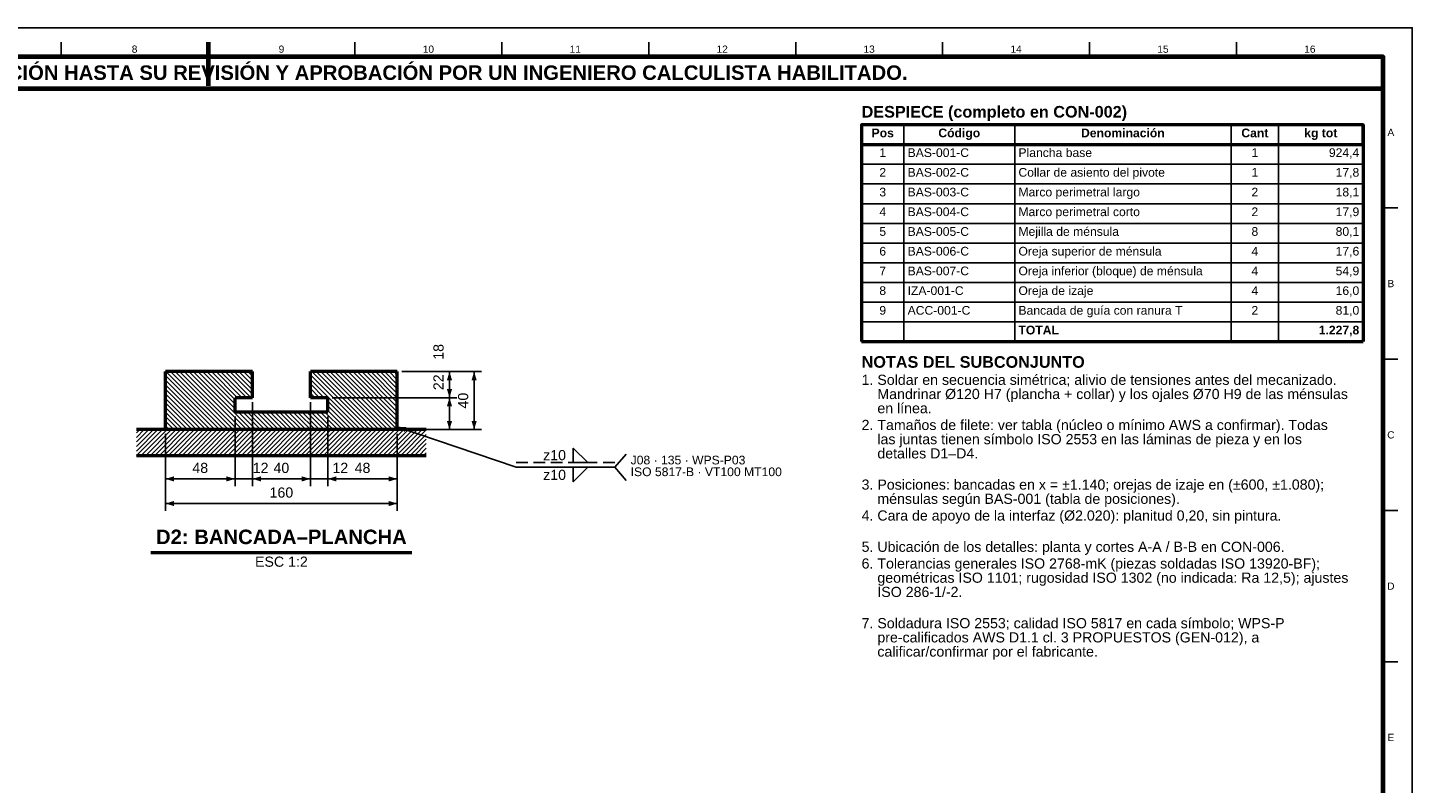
# Model space of a CAD drawing. Header units: millimetres. Extents: x 0 to 841, y 0 to 594.
# Tile 4 of 4: x 363 to 841, y 333 to 594. Entities that reach past the tile are written whole.
import ezdxf
from ezdxf.enums import TextEntityAlignment as Align

# ---------------------------------------------------------------- set-up
doc = ezdxf.new("R2010")
doc.units = ezdxf.units.MM
doc.linetypes.add('OCULTO', pattern=[6, 4, -2])
for name, color, linetype, lineweight in [('ACH', 7, 'CONTINUOUS', 13), ('COTA', 7, 'CONTINUOUS', 25), ('FINA', 7, 'CONTINUOUS', 25), ('MARCO', 7, 'CONTINUOUS', 70), ('OCU', 7, 'OCULTO', 25), ('TXT', 7, 'CONTINUOUS', 25), ('VIS', 7, 'CONTINUOUS', 50)]:
    doc.layers.add(name, color=color, linetype=linetype, lineweight=lineweight)
doc.styles.add('STD', font='LiberationSans-Regular.ttf')
doc.styles.add('STDB', font='LiberationSans-Bold.ttf')

msp = doc.modelspace()

# ---------------------------------------------------------------- hatches: boundary and pattern name
at = {"layer": 'ACH'}
h = msp.add_hatch(dxfattribs=at)
h.set_pattern_fill('ANSI31', scale=0.35, angle=90)
h.paths.add_polyline_path([(410.81, 455.36), (410.81, 475.36), (440.81, 475.36), (440.81, 466.36), (434.81, 466.36), (434.81, 461.36), (466.81, 461.36), (466.81, 466.36), (460.81, 466.36), (460.81, 475.36), (490.81, 475.36), (490.81, 455.36)])
h = msp.add_hatch(dxfattribs=at)
h.set_pattern_fill('ANSI31', scale=0.35)
h.paths.add_polyline_path([(400.81, 446.36), (400.81, 455.36), (500.81, 455.36), (500.81, 446.36)])

# ---------------------------------------------------------------- linework, layer by layer
at = {"layer": 'COTA'}
for p, q in [((492.31, 475.36), (511.31, 475.36)), ((492.31, 475.36), (519.81, 475.36)), ((508.81, 466.36), (508.81, 475.51)), ((508.81, 466.36), (508.81, 475.36)), ((517.31, 455.36), (517.31, 475.36)), ((440.81, 464.86), (440.81, 435.86)), ((440.81, 464.86), (440.81, 435.86)), ((460.81, 464.86), (460.81, 435.86)), ((460.81, 464.86), (460.81, 435.86)), ((468.31, 466.36), (511.31, 466.36)), ((468.31, 466.36), (511.31, 466.36)), ((508.81, 455.36), (508.81, 466.36)), ((434.81, 459.86), (434.81, 435.86)), ((434.81, 459.86), (434.81, 435.86)), ((466.81, 459.86), (466.81, 435.86)), ((466.81, 459.86), (466.81, 435.86)), ((410.81, 453.86), (410.81, 435.86)), ((410.81, 453.86), (410.81, 427.36)), ((490.81, 456.36), (531.81, 442.36)), ((490.81, 453.86), (490.81, 435.86)), ((490.81, 453.86), (490.81, 427.36)), ((492.31, 455.36), (511.31, 455.36)), ((492.31, 455.36), (519.81, 455.36)), ((565.81, 442.36), (569.81, 446.86)), ((531.81, 442.36), (565.81, 442.36)), ((565.81, 442.36), (569.81, 437.86)), ((410.81, 438.36), (434.81, 438.36)), ((434.81, 438.36), (429.81, 438.36)), ((434.81, 438.36), (440.81, 438.36)), ((440.81, 438.36), (445.81, 438.36)), ((440.81, 438.36), (460.81, 438.36)), ((440.81, 438.36), (447.47, 438.36)), ((460.81, 438.36), (455.81, 438.36)), ((460.81, 438.36), (466.81, 438.36)), ((466.81, 438.36), (471.81, 438.36)), ((466.81, 438.36), (490.81, 438.36)), ((466.81, 438.36), (474.97, 438.36)), ((410.81, 429.86), (490.81, 429.86))]:
    msp.add_line(p, q, dxfattribs=at)
for points in [[(551.51, 443.96), (551.51, 448.96), (556.51, 443.96)], [(551.51, 442.36), (551.51, 437.36), (556.51, 442.36)]]:
    msp.add_lwpolyline(points, close=True, dxfattribs=at)
for points in [[(508.81, 475.36), (507.91, 472.36), (509.71, 472.36)], [(517.31, 475.36), (516.41, 472.36), (518.21, 472.36)], [(508.81, 466.36), (509.71, 469.36), (507.91, 469.36)], [(508.81, 466.36), (507.91, 463.36), (509.71, 463.36)], [(490.81, 456.36), (493.36, 454.54), (493.94, 456.24)], [(508.81, 455.36), (509.71, 458.36), (507.91, 458.36)], [(517.31, 455.36), (518.21, 458.36), (516.41, 458.36)], [(410.81, 438.36), (413.81, 437.46), (413.81, 439.26)], [(434.81, 438.36), (431.81, 439.26), (431.81, 437.46)], [(434.81, 438.36), (431.81, 439.26), (431.81, 437.46)], [(440.81, 438.36), (443.81, 437.46), (443.81, 439.26)], [(440.81, 438.36), (443.81, 437.46), (443.81, 439.26)], [(460.81, 438.36), (457.81, 439.26), (457.81, 437.46)], [(460.81, 438.36), (457.81, 439.26), (457.81, 437.46)], [(466.81, 438.36), (469.81, 437.46), (469.81, 439.26)], [(466.81, 438.36), (469.81, 437.46), (469.81, 439.26)], [(490.81, 438.36), (487.81, 439.26), (487.81, 437.46)], [(410.81, 429.86), (413.81, 428.96), (413.81, 430.76)], [(490.81, 429.86), (487.81, 430.76), (487.81, 428.96)]]:
    msp.add_solid(points, dxfattribs=at)
at = {"layer": 'FINA'}
for p, q in [((374.81, 584), (374.81, 589)), ((425.5, 584), (425.5, 589)), ((476.19, 584), (476.19, 589)), ((526.88, 584), (526.88, 589)), ((577.56, 584), (577.56, 589)), ((628.25, 584), (628.25, 589)), ((678.94, 584), (678.94, 589)), ((729.62, 584), (729.62, 589)), ((780.31, 584), (780.31, 589)), ((665.57, 560.5), (665.57, 485.7)), ((703.81, 560.5), (703.81, 485.7)), ((778.47, 560.5), (778.47, 485.7)), ((794.86, 560.5), (794.86, 485.7)), ((651, 553.7), (824, 553.7)), ((651, 546.9), (824, 546.9)), ((651, 540.1), (824, 540.1)), ((651, 533.3), (824, 533.3)), ((831, 531.82), (836, 531.82)), ((651, 526.5), (824, 526.5)), ((651, 519.7), (824, 519.7)), ((651, 512.9), (824, 512.9)), ((651, 506.1), (824, 506.1)), ((651, 499.3), (824, 499.3)), ((651, 492.5), (824, 492.5)), ((831, 479.64), (836, 479.64)), ((831, 427.45), (836, 427.45)), ((831, 375.27), (836, 375.27))]:
    msp.add_line(p, q, dxfattribs=at)
msp.add_lwpolyline([(0, 0), (841, 0), (841, 594), (0, 594)], close=True, dxfattribs=at)
at = {"layer": 'MARCO'}
msp.add_line((425.5, 589), (425.5, 574), dxfattribs=at)
for points in [[(20, 10), (831, 10), (831, 584), (20, 584)], [(20, 573), (831, 573), (831, 584), (20, 584)]]:
    msp.add_lwpolyline(points, close=True, dxfattribs=at)
at = {"layer": 'OCU'}
msp.add_line((531.81, 443.96), (565.81, 443.96), dxfattribs=at)
at = {"layer": 'VIS'}
for p, q in [((651, 560.5), (651, 485.7)), ((824, 560.5), (824, 485.7)), ((651, 485.7), (824, 485.7)), ((405.79, 412.96), (495.83, 412.96))]:
    msp.add_line(p, q, dxfattribs=at)
msp.add_lwpolyline([(651, 553.7), (824, 553.7), (824, 560.5), (651, 560.5)], close=True, dxfattribs=at)
for points in [[(410.81, 455.36), (410.81, 475.36)], [(440.81, 475.36), (410.81, 475.36)], [(440.81, 466.36), (440.81, 475.36)], [(490.81, 475.36), (460.81, 475.36)], [(460.81, 466.36), (460.81, 475.36)], [(490.81, 455.36), (490.81, 475.36)], [(434.81, 461.36), (434.81, 466.36)], [(440.81, 466.36), (434.81, 466.36)], [(466.81, 466.36), (460.81, 466.36)], [(466.81, 461.36), (466.81, 466.36)], [(466.81, 461.36), (434.81, 461.36)], [(500.81, 455.36), (400.81, 455.36)], [(490.81, 455.36), (410.81, 455.36)], [(500.81, 446.36), (400.81, 446.36)]]:
    msp.add_lwpolyline(points, dxfattribs=at)

# ---------------------------------------------------------------- texts
at = {"layer": 'TXT'}
for s, height, style, p in [('8', 2.5, 'STD', (400.16, 586.6)), ('9', 2.5, 'STD', (450.84, 586.6)), ('10', 2.5, 'STD', (501.53, 586.6)), ('11', 2.5, 'STD', (552.22, 586.6)), ('12', 2.5, 'STD', (602.91, 586.6)), ('13', 2.5, 'STD', (653.59, 586.6)), ('14', 2.5, 'STD', (704.28, 586.6)), ('15', 2.5, 'STD', (754.97, 586.6)), ('16', 2.5, 'STD', (805.66, 586.6)), ('ESTOS PLANOS NO SON VÁLIDOS PARA FABRICACIÓN HASTA SU REVISIÓN Y APROBACIÓN POR UN INGENIERO CALCULISTA HABILITADO.', 5, 'STDB', (425.5, 578.5)), ('Pos', 3, 'STDB', (658.28, 557.7)), ('Código', 3, 'STDB', (684.69, 557.7)), ('Denominación', 3, 'STDB', (741.14, 557.7)), ('Cant', 3, 'STDB', (786.67, 557.7)), ('kg tot', 3, 'STDB', (809.43, 557.7)), ('A', 2.5, 'STD', (833.6, 557.91)), ('1', 3, 'STD', (658.28, 550.9)), ('1', 3, 'STD', (786.67, 550.9)), ('2', 3, 'STD', (658.28, 544.1)), ('1', 3, 'STD', (786.67, 544.1)), ('3', 3, 'STD', (658.28, 537.3)), ('2', 3, 'STD', (786.67, 537.3)), ('4', 3, 'STD', (658.28, 530.5)), ('2', 3, 'STD', (786.67, 530.5)), ('5', 3, 'STD', (658.28, 523.7)), ('8', 3, 'STD', (786.67, 523.7)), ('6', 3, 'STD', (658.28, 516.9)), ('4', 3, 'STD', (786.67, 516.9)), ('7', 3, 'STD', (658.28, 510.1)), ('4', 3, 'STD', (786.67, 510.1)), ('B', 2.5, 'STD', (833.6, 505.73)), ('8', 3, 'STD', (658.28, 503.3)), ('4', 3, 'STD', (786.67, 503.3)), ('9', 3, 'STD', (658.28, 496.5)), ('2', 3, 'STD', (786.67, 496.5)), ('C', 2.5, 'STD', (833.6, 453.55)), ('D', 2.5, 'STD', (833.6, 401.36)), ('E', 2.5, 'STD', (833.6, 349.18))]:
    msp.add_text(s, height=height, dxfattribs=dict(at, style=style)).set_placement(p, align=Align.MIDDLE_CENTER)
for s, height, style, p in [('DESPIECE (completo en CON-002)', 4, 'STDB', (651, 567)), ('NOTAS DEL SUBCONJUNTO', 4, 'STDB', (651, 480.7)), ('1. Soldar en secuencia simétrica; alivio de tensiones antes del mecanizado.', 3.5, 'STD', (651, 474.3)), ('    Mandrinar Ø120 H7 (plancha + collar) y los ojales Ø70 H9 de las ménsulas', 3.5, 'STD', (651, 469.4)), ('    en línea.', 3.5, 'STD', (651, 464.5)), ('2. Tamaños de filete: ver tabla (núcleo o mínimo AWS a confirmar). Todas', 3.5, 'STD', (651, 458.72)), ('    las juntas tienen símbolo ISO 2553 en las láminas de pieza y en los', 3.5, 'STD', (651, 453.82)), ('    detalles D1–D4.', 3.5, 'STD', (651, 448.92)), ('J08 · 135 · WPS-P03', 3, 'STD', (571.31, 446.36)), ('ISO 5817-B · VT100 MT100', 3, 'STD', (571.31, 442.31)), ('3. Posiciones: bancadas en x = ±1.140; orejas de izaje en (±600, ±1.080);', 3.5, 'STD', (651, 438.15)), ('    ménsulas según BAS-001 (tabla de posiciones).', 3.5, 'STD', (651, 433.25)), ('4. Cara de apoyo de la interfaz (Ø2.020): planitud 0,20, sin pintura.', 3.5, 'STD', (651, 427.48)), ('5. Ubicación de los detalles: planta y cortes A-A / B-B en CON-006.', 3.5, 'STD', (651, 416.7)), ('6. Tolerancias generales ISO 2768-mK (piezas soldadas ISO 13920-BF);', 3.5, 'STD', (651, 410.93)), ('    geométricas ISO 1101; rugosidad ISO 1302 (no indicada: Ra 12,5); ajustes', 3.5, 'STD', (651, 406.03)), ('    ISO 286-1/-2.', 3.5, 'STD', (651, 401.13)), ('7. Soldadura ISO 2553; calidad ISO 5817 en cada símbolo; WPS-P', 3.5, 'STD', (651, 390.35)), ('    pre-calificados AWS D1.1 cl. 3 PROPUESTOS (GEN-012), a', 3.5, 'STD', (651, 385.45)), ('    calificar/confirmar por el fabricante.', 3.5, 'STD', (651, 380.55))]:
    msp.add_text(s, height=height, dxfattribs=dict(at, style=style)).set_placement(p, align=Align.TOP_LEFT)
for s, style, p in [('BAS-001-C', 'STD', (666.87, 550.9)), ('Plancha base', 'STD', (705.11, 550.9)), ('BAS-002-C', 'STD', (666.87, 544.1)), ('Collar de asiento del pivote', 'STD', (705.11, 544.1)), ('BAS-003-C', 'STD', (666.87, 537.3)), ('Marco perimetral largo', 'STD', (705.11, 537.3)), ('BAS-004-C', 'STD', (666.87, 530.5)), ('Marco perimetral corto', 'STD', (705.11, 530.5)), ('Mejilla de ménsula', 'STD', (705.11, 523.7)), ('BAS-005-C', 'STD', (666.87, 523.7)), ('BAS-006-C', 'STD', (666.87, 516.9)), ('Oreja superior de ménsula', 'STD', (705.11, 516.9)), ('BAS-007-C', 'STD', (666.87, 510.1)), ('Oreja inferior (bloque) de ménsula', 'STD', (705.11, 510.1)), ('IZA-001-C', 'STD', (666.87, 503.3)), ('Oreja de izaje', 'STD', (705.11, 503.3)), ('ACC-001-C', 'STD', (666.87, 496.5)), ('Bancada de guía con ranura T', 'STD', (705.11, 496.5)), ('TOTAL', 'STDB', (705.11, 489.7))]:
    msp.add_text(s, height=3, dxfattribs=dict(at, style=style)).set_placement(p, align=Align.MIDDLE_LEFT)
for s, height, style, p in [('924,4', 3, 'STD', (822.7, 550.9)), ('17,8', 3, 'STD', (822.7, 544.1)), ('18,1', 3, 'STD', (822.7, 537.3)), ('17,9', 3, 'STD', (822.7, 530.5)), ('80,1', 3, 'STD', (822.7, 523.7)), ('17,6', 3, 'STD', (822.7, 516.9)), ('54,9', 3, 'STD', (822.7, 510.1)), ('16,0', 3, 'STD', (822.7, 503.3)), ('81,0', 3, 'STD', (822.7, 496.5)), ('1.227,8', 3, 'STDB', (822.7, 489.7)), ('z10', 3.5, 'STD', (549.01, 446.56)), ('z10', 3.5, 'STD', (549.01, 439.76))]:
    msp.add_text(s, height=height, dxfattribs=dict(at, style=style)).set_placement(p, align=Align.MIDDLE_RIGHT)
at = {"layer": 'TXT', "style": 'STD'}
for s, p in [('18', (507.81, 482.19)), ('22', (507.81, 471.69)), ('40', (516.31, 465.36))]:
    msp.add_text(s, height=3.5, rotation=90, dxfattribs=at).set_placement(p, align=Align.BOTTOM_CENTER)
at = {"layer": 'TXT'}
for s, height, style, p in [('48', 3.5, 'STD', (422.81, 439.36)), ('12', 3.5, 'STD', (443.64, 439.36)), ('40', 3.5, 'STD', (450.81, 439.36)), ('12', 3.5, 'STD', (471.14, 439.36)), ('48', 3.5, 'STD', (478.81, 439.36)), ('160', 3.5, 'STD', (450.81, 430.86)), ('D2: BANCADA–PLANCHA', 5, 'STDB', (450.81, 414.36))]:
    msp.add_text(s, height=height, dxfattribs=dict(at, style=style)).set_placement(p, align=Align.BOTTOM_CENTER)
at = {"layer": 'TXT', "style": 'STD'}
msp.add_text('ESC 1:2', height=3.5, dxfattribs=at).set_placement((450.81, 411.56), align=Align.TOP_CENTER)

doc.saveas('drawing.dxf')
